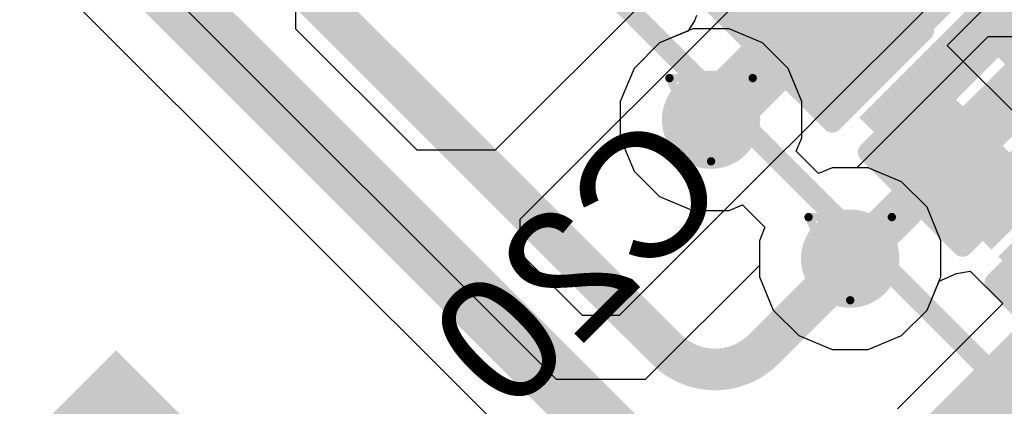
# Model space of a CAD drawing. Header units: inches. Extents: x 0 to 12.2, y 0 to 7.
# Tile 78 of 154: x 2.1429 to 2.3794, y 2.4932 to 2.5861. Entities that reach past the tile are written whole.
import ezdxf

# ---------------------------------------------------------------- set-up
doc = ezdxf.new("R2010")
doc.units = ezdxf.units.IN
doc.header["$MEASUREMENT"] = 0
for name, color, linetype in [('Bottom Layer', 5, 'Continuous'), ('Bottom Overlay', 54, 'Continuous'), ('Bottom Paste', 16, 'Continuous'), ('Bottom Solder', 6, 'Continuous'), ('Drill Drawing', 1, 'Continuous'), ('Layer 1', 16, 'Continuous'), ('Layer 2', 76, 'Continuous'), ('Top Layer', 1, 'Continuous'), ('Top Overlay', 2, 'Continuous'), ('Top Paste', 8, 'Continuous'), ('Top Solder', 216, 'Continuous'), ('Via Holes', 16, 'Continuous')]:
    doc.layers.add(name, color=color, linetype=linetype)
doc.styles.add('Arial', font='txt', dxfattribs={"height": 0.2})

# ---------------------------------------------------------------- blocks, each defined once
blk = doc.blocks.new('LQFP_128_EP_14_14__28')
at = {"layer": 'Top Layer'}
for points in [[(-0.03543, 0.26967), (-0.04331, 0.26967), (-0.04331, 0.32873), (-0.03543, 0.32873)], [(-0.01968, 0.26967), (-0.02756, 0.26967), (-0.02756, 0.32873), (-0.01968, 0.32873)], [(-0.00393, 0.26967), (-0.01181, 0.26967), (-0.01181, 0.32873), (-0.00393, 0.32873)], [(0.01181, 0.26967), (0.00393, 0.26967), (0.00393, 0.32873), (0.01181, 0.32873)], [(0.02756, 0.26967), (0.01968, 0.26967), (0.01968, 0.32873), (0.02756, 0.32873)], [(-0.09842, -0.09842), (-0.09842, 0.09842), (0.09842, 0.09842), (0.09842, -0.09842)]]:
    blk.add_hatch(color=1, dxfattribs=at).paths.add_polyline_path(points)
at = {"layer": 'Top Paste'}
for points in [[(-0.03543, 0.26967), (-0.04331, 0.26967), (-0.04331, 0.32873), (-0.03543, 0.32873)], [(-0.01968, 0.26967), (-0.02756, 0.26967), (-0.02756, 0.32873), (-0.01968, 0.32873)], [(-0.00393, 0.26967), (-0.01181, 0.26967), (-0.01181, 0.32873), (-0.00393, 0.32873)], [(0.01181, 0.26967), (0.00393, 0.26967), (0.00393, 0.32873), (0.01181, 0.32873)], [(0.02756, 0.26967), (0.01968, 0.26967), (0.01968, 0.32873), (0.02756, 0.32873)], [(-0.09842, -0.09842), (-0.09842, 0.09842), (0.09842, 0.09842), (0.09842, -0.09842)]]:
    blk.add_hatch(color=8, dxfattribs=at).paths.add_polyline_path(points)
at = {"layer": 'Top Solder'}
for points in [[(-0.03268, 0.26692), (-0.04606, 0.26692), (-0.04606, 0.33148), (-0.03268, 0.33148)], [(-0.01693, 0.26692), (-0.03031, 0.26692), (-0.03031, 0.33148), (-0.01693, 0.33148)], [(-0.00118, 0.26692), (-0.01456, 0.26692), (-0.01456, 0.33148), (-0.00118, 0.33148)], [(0.01456, 0.26692), (0.00118, 0.26692), (0.00118, 0.33148), (0.01456, 0.33148)], [(0.03031, 0.26692), (0.01693, 0.26692), (0.01693, 0.33148), (0.03031, 0.33148)], [(0.04606, 0.26692), (0.03268, 0.26692), (0.03268, 0.33148), (0.04606, 0.33148)], [(-0.10118, -0.10118), (-0.10118, 0.10118), (0.10118, 0.10118), (0.10118, -0.10118)]]:
    blk.add_hatch(color=216, dxfattribs=at).paths.add_polyline_path(points)
at = {"layer": 'Top Overlay', "const_width": 0.005}
blk.add_lwpolyline([(-0.24606, 0.24606), (0.24606, 0.24606)], dxfattribs=at)
blk = doc.blocks.new('C___0402_B_328')
at = {"layer": 'Bottom Layer'}
for points in [[(-0.0095, 0.0125), (-0.0095, -0.0125), (-0.0275, -0.0125), (-0.0275, 0.0125)], [(0.0275, 0.0125), (0.0275, -0.0125), (0.0095, -0.0125), (0.0095, 0.0125)]]:
    blk.add_hatch(color=5, dxfattribs=at).paths.add_polyline_path(points)
at = {"layer": 'Bottom Paste'}
for points in [[(-0.0095, 0.0125), (-0.0095, -0.0125), (-0.0275, -0.0125), (-0.0275, 0.0125)], [(0.0275, 0.0125), (0.0275, -0.0125), (0.0095, -0.0125), (0.0095, 0.0125)]]:
    blk.add_hatch(color=16, dxfattribs=at).paths.add_polyline_path(points)
at = {"layer": 'Bottom Solder'}
for points in [[(-0.00714, 0.01486), (-0.00714, -0.01486), (-0.02986, -0.01486), (-0.02986, 0.01486)], [(0.02986, 0.01486), (0.02986, -0.01486), (0.00714, -0.01486), (0.00714, 0.01486)]]:
    blk.add_hatch(color=6, dxfattribs=at).paths.add_polyline_path(points)
at = {"layer": 'Bottom Overlay', "const_width": 0.005}
for points in [[(-0.011, 0.016), (-0.031, 0.016)], [(-0.031, -0.016), (-0.031, 0.016)], [(0.031, 0.016), (0.011, 0.016)], [(0.031, -0.016), (0.031, 0.016)], [(-0.011, -0.016), (-0.031, -0.016)], [(0.031, -0.016), (0.011, -0.016)]]:
    blk.add_lwpolyline(points, dxfattribs=at)
at = {"layer": 'Bottom Overlay', "const_width": 0.0025}
for points in [[(-0.03225, 0.016, 1), (-0.02975, 0.016, 1)], [(-0.03225, 0.016, 1), (-0.02975, 0.016, 1)], [(-0.01225, 0.016, 1), (-0.00975, 0.016, 1)], [(0.00975, 0.016, 1), (0.01225, 0.016, 1)], [(0.02975, 0.016, 1), (0.03225, 0.016, 1)], [(0.02975, 0.016, 1), (0.03225, 0.016, 1)], [(-0.03225, -0.016, 1), (-0.02975, -0.016, 1)], [(-0.03225, -0.016, 1), (-0.02975, -0.016, 1)], [(-0.01225, -0.016, 1), (-0.00975, -0.016, 1)], [(0.00975, -0.016, 1), (0.01225, -0.016, 1)], [(0.02975, -0.016, 1), (0.03225, -0.016, 1)], [(0.02975, -0.016, 1), (0.03225, -0.016, 1)]]:
    blk.add_lwpolyline(points, format="xyb", close=True, dxfattribs=at)
blk = doc.blocks.new('C___0402_B_329')
at = {"layer": 'Bottom Layer'}
for points in [[(-0.0095, 0.0125), (-0.0095, -0.0125), (-0.0275, -0.0125), (-0.0275, 0.0125)], [(0.0275, 0.0125), (0.0275, -0.0125), (0.0095, -0.0125), (0.0095, 0.0125)]]:
    blk.add_hatch(color=5, dxfattribs=at).paths.add_polyline_path(points)
at = {"layer": 'Bottom Paste'}
for points in [[(-0.0095, 0.0125), (-0.0095, -0.0125), (-0.0275, -0.0125), (-0.0275, 0.0125)], [(0.0275, 0.0125), (0.0275, -0.0125), (0.0095, -0.0125), (0.0095, 0.0125)]]:
    blk.add_hatch(color=16, dxfattribs=at).paths.add_polyline_path(points)
at = {"layer": 'Bottom Solder'}
for points in [[(-0.00714, 0.01486), (-0.00714, -0.01486), (-0.02986, -0.01486), (-0.02986, 0.01486)], [(0.02986, 0.01486), (0.02986, -0.01486), (0.00714, -0.01486), (0.00714, 0.01486)]]:
    blk.add_hatch(color=6, dxfattribs=at).paths.add_polyline_path(points)
at = {"layer": 'Bottom Overlay', "const_width": 0.005}
for points in [[(-0.011, 0.016), (-0.031, 0.016)], [(-0.031, -0.016), (-0.031, 0.016)], [(0.031, 0.016), (0.011, 0.016)], [(0.031, -0.016), (0.031, 0.016)], [(-0.011, -0.016), (-0.031, -0.016)], [(0.031, -0.016), (0.011, -0.016)]]:
    blk.add_lwpolyline(points, dxfattribs=at)
at = {"layer": 'Bottom Overlay', "const_width": 0.0025}
for points in [[(-0.03225, 0.016, 1), (-0.02975, 0.016, 1)], [(-0.03225, 0.016, 1), (-0.02975, 0.016, 1)], [(-0.01225, 0.016, 1), (-0.00975, 0.016, 1)], [(0.00975, 0.016, 1), (0.01225, 0.016, 1)], [(0.02975, 0.016, 1), (0.03225, 0.016, 1)], [(0.02975, 0.016, 1), (0.03225, 0.016, 1)], [(-0.03225, -0.016, 1), (-0.02975, -0.016, 1)], [(-0.03225, -0.016, 1), (-0.02975, -0.016, 1)], [(-0.01225, -0.016, 1), (-0.00975, -0.016, 1)], [(0.00975, -0.016, 1), (0.01225, -0.016, 1)], [(0.02975, -0.016, 1), (0.03225, -0.016, 1)], [(0.02975, -0.016, 1), (0.03225, -0.016, 1)]]:
    blk.add_lwpolyline(points, format="xyb", close=True, dxfattribs=at)
blk = doc.blocks.new('C___0603_B_334')
at = {"layer": 'Bottom Layer'}
for points in [[(-0.045, -0.0175), (-0.045, 0.0175), (-0.015, 0.0175), (-0.015, -0.0175)], [(0.015, -0.0175), (0.015, 0.0175), (0.045, 0.0175), (0.045, -0.0175)]]:
    blk.add_hatch(color=5, dxfattribs=at).paths.add_polyline_path(points)
at = {"layer": 'Bottom Paste'}
for points in [[(-0.045, -0.0175), (-0.045, 0.0175), (-0.015, 0.0175), (-0.015, -0.0175)], [(0.015, -0.0175), (0.015, 0.0175), (0.045, 0.0175), (0.045, -0.0175)]]:
    blk.add_hatch(color=16, dxfattribs=at).paths.add_polyline_path(points)
at = {"layer": 'Bottom Solder'}
for points in [[(-0.04736, -0.01986), (-0.04736, 0.01986), (-0.01264, 0.01986), (-0.01264, -0.01986)], [(0.01264, -0.01986), (0.01264, 0.01986), (0.04736, 0.01986), (0.04736, -0.01986)]]:
    blk.add_hatch(color=6, dxfattribs=at).paths.add_polyline_path(points)
at = {"layer": 'Bottom Overlay', "const_width": 0.005}
for points in [[(-0.018, 0.021), (-0.049, 0.021)], [(-0.049, -0.021), (-0.049, 0.021)], [(0.049, 0.021), (0.018, 0.021)], [(0.049, -0.021), (0.049, 0.021)], [(-0.018, -0.021), (-0.049, -0.021)], [(0.049, -0.021), (0.018, -0.021)]]:
    blk.add_lwpolyline(points, dxfattribs=at)
at = {"layer": 'Bottom Overlay', "const_width": 0.0025}
for points in [[(-0.05025, 0.021, 1), (-0.04775, 0.021, 1)], [(-0.05025, 0.021, 1), (-0.04775, 0.021, 1)], [(-0.01925, 0.021, 1), (-0.01675, 0.021, 1)], [(0.01675, 0.021, 1), (0.01925, 0.021, 1)], [(0.04775, 0.021, 1), (0.05025, 0.021, 1)], [(0.04775, 0.021, 1), (0.05025, 0.021, 1)], [(-0.05025, -0.021, 1), (-0.04775, -0.021, 1)], [(-0.05025, -0.021, 1), (-0.04775, -0.021, 1)], [(-0.01925, -0.021, 1), (-0.01675, -0.021, 1)], [(0.01675, -0.021, 1), (0.01925, -0.021, 1)], [(0.04775, -0.021, 1), (0.05025, -0.021, 1)], [(0.04775, -0.021, 1), (0.05025, -0.021, 1)]]:
    blk.add_lwpolyline(points, format="xyb", close=True, dxfattribs=at)

msp = doc.modelspace()

# ---------------------------------------------------------------- hatches: boundary and pattern name
at = {"layer": 'Bottom Layer'}
h = msp.add_hatch(color=5, dxfattribs=at)
edge = h.paths.add_edge_path()
edge.add_arc((2.30899, 2.56206), 0.01181, 0, 360)
h = msp.add_hatch(color=5, dxfattribs=at)
edge = h.paths.add_edge_path()
edge.add_arc((2.3424, 2.52866), 0.01181, 0, 360)
at = {"layer": 'Layer 1'}
h = msp.add_hatch(color=16, dxfattribs=at)
edge = h.paths.add_edge_path()
edge.add_arc((2.30899, 2.56206), 0.01181, 0, 360)
h = msp.add_hatch(color=16, dxfattribs=at)
edge = h.paths.add_edge_path()
edge.add_arc((2.3424, 2.52866), 0.01181, 0, 360)
at = {"layer": 'Layer 2'}
h = msp.add_hatch(color=76, dxfattribs=at)
edge = h.paths.add_edge_path()
edge.add_arc((2.30899, 2.56206), 0.01181, 0, 360)
h = msp.add_hatch(color=76, dxfattribs=at)
edge = h.paths.add_edge_path()
edge.add_arc((2.3424, 2.52866), 0.01181, 0, 360)
at = {"layer": 'Top Layer'}
h = msp.add_hatch(color=1, dxfattribs=at)
edge = h.paths.add_edge_path()
edge.add_arc((2.30899, 2.56206), 0.01181, 0, 360)
h = msp.add_hatch(color=1, dxfattribs=at)
edge = h.paths.add_edge_path()
edge.add_arc((2.3424, 2.52866), 0.01181, 0, 360)
at = {"layer": 'Via Holes'}
h = msp.add_hatch(color=7, dxfattribs=at)
edge = h.paths.add_edge_path()
edge.add_arc((2.30899, 2.56206), 0.00591, 0, 360)
h = msp.add_hatch(color=7, dxfattribs=at)
edge = h.paths.add_edge_path()
edge.add_arc((2.3424, 2.52866), 0.00591, 0, 360)

# ---------------------------------------------------------------- linework, layer by layer
at = {"layer": 'Bottom Layer'}
for p, q in [((2.07018, 2.6761), (2.43594, 2.31034)), ((2.3657, 2.57988), (2.37381, 2.58798)), ((2.39628, 2.54931), (2.3657, 2.57988))]:
    msp.add_line(p, q, dxfattribs=at)
for points, const_width in [([(2.02386, 2.78129), (2.29824, 2.50691)], 0.01), ([(2.07791, 2.69361), (2.45775, 2.31377)], 0.015), ([(2.30038, 2.61734), (2.32796, 2.58975)], 0.015), ([(2.3092, 2.56206), (2.33293, 2.58579)], 0.015), ([(2.36268, 2.54826), (2.36693, 2.55178)], 0.01), ([(2.34273, 2.52832), (2.36268, 2.54826)], 0.01), ([(2.32162, 2.50688), (2.3429, 2.52815)], 0.01), ([(2.35158, 2.47078), (2.3982, 2.5174)], 0.015), ([(2.29824, 2.50691), (2.29824, 2.50691)], 0.01)]:
    msp.add_lwpolyline(points, dxfattribs=dict(at, const_width=const_width))
for points, const_width in [([(2.32421, 2.58975, 1), (2.33171, 2.58975, 1)], 0.0075), ([(2.32918, 2.58579, 1), (2.33668, 2.58579, 1)], 0.0075), ([(2.30545, 2.56206, 1), (2.31295, 2.56206, 1)], 0.0075), ([(2.36443, 2.55178, 1), (2.36943, 2.55178, 1)], 0.005), ([(2.36018, 2.54826, 1), (2.36518, 2.54826, 1)], 0.005), ([(2.36018, 2.54826, 1), (2.36518, 2.54826, 1)], 0.005), ([(2.34023, 2.52832, 1), (2.34523, 2.52832, 1)], 0.005), ([(2.3404, 2.52815, 1), (2.3454, 2.52815, 1)], 0.005), ([(2.29574, 2.50691, 1), (2.30074, 2.50691, 1)], 0.005), ([(2.29574, 2.50691, 1), (2.30074, 2.50691, 1)], 0.005), ([(2.29574, 2.50691, 1), (2.30074, 2.50691, 1)], 0.005), ([(2.29574, 2.50691, 1), (2.30074, 2.50691, 1)], 0.005), ([(2.31912, 2.50688, 1), (2.32412, 2.50688, 1)], 0.005), ([(2.31912, 2.50688, 1), (2.32412, 2.50688, 1)], 0.005)]:
    msp.add_lwpolyline(points, format="xyb", close=True, dxfattribs=dict(at, const_width=const_width))
at = {"layer": 'Bottom Layer', "const_width": 0.01}
msp.add_lwpolyline([(2.32162, 2.50688, -0.415859), (2.29824, 2.50691)], format="xyb", dxfattribs=at)
at = {"layer": 'Drill Drawing', "const_width": 0.002}
for points in [[(2.29899, 2.57206), (2.31899, 2.57206)], [(2.29899, 2.57206), (2.30899, 2.55206)], [(2.30899, 2.55206), (2.31899, 2.57206)], [(2.3324, 2.53866), (2.3524, 2.53866)], [(2.3324, 2.53866), (2.3424, 2.51866)], [(2.3424, 2.51866), (2.3524, 2.53866)]]:
    msp.add_lwpolyline(points, dxfattribs=at)
at = {"layer": 'Drill Drawing', "const_width": 0.001}
for points in [[(2.29849, 2.57206, 1), (2.29949, 2.57206, 1)], [(2.29849, 2.57206, 1), (2.29949, 2.57206, 1)], [(2.31849, 2.57206, 1), (2.31949, 2.57206, 1)], [(2.31849, 2.57206, 1), (2.31949, 2.57206, 1)], [(2.30849, 2.55206, 1), (2.30949, 2.55206, 1)], [(2.30849, 2.55206, 1), (2.30949, 2.55206, 1)], [(2.3319, 2.53866, 1), (2.3329, 2.53866, 1)], [(2.3319, 2.53866, 1), (2.3329, 2.53866, 1)], [(2.3519, 2.53866, 1), (2.3529, 2.53866, 1)], [(2.3519, 2.53866, 1), (2.3529, 2.53866, 1)], [(2.3419, 2.51866, 1), (2.3429, 2.51866, 1)], [(2.3419, 2.51866, 1), (2.3429, 2.51866, 1)]]:
    msp.add_lwpolyline(points, format="xyb", close=True, dxfattribs=at)
at = {"layer": 'Layer 1'}
for p, q in [((2.30465, 2.58387), (2.29664, 2.58055)), ((2.31333, 2.58387), (2.30465, 2.58387)), ((2.32135, 2.58055), (2.31333, 2.58387)), ((2.29664, 2.58055), (2.2905, 2.57441)), ((2.32748, 2.57441), (2.32135, 2.58055)), ((2.2905, 2.57441), (2.28718, 2.5664)), ((2.3308, 2.5664), (2.32748, 2.57441)), ((2.28718, 2.5664), (2.28718, 2.55772)), ((2.3308, 2.55772), (2.3308, 2.5664)), ((2.28718, 2.55772), (2.2905, 2.5497)), ((2.32946, 2.55448), (2.3308, 2.55772)), ((2.33482, 2.54913), (2.32946, 2.55448)), ((2.2905, 2.5497), (2.29664, 2.54357)), ((2.33806, 2.55047), (2.33482, 2.54913)), ((2.34673, 2.55047), (2.33806, 2.55047)), ((2.35475, 2.54715), (2.34673, 2.55047)), ((2.36089, 2.54101), (2.35475, 2.54715)), ((2.29664, 2.54357), (2.30465, 2.54025)), ((2.30465, 2.54025), (2.31333, 2.54025)), ((2.31333, 2.54025), (2.31657, 2.54159)), ((2.31657, 2.54159), (2.32193, 2.53623)), ((2.36421, 2.53299), (2.36089, 2.54101)), ((2.32193, 2.53623), (2.32059, 2.53299)), ((2.32059, 2.53299), (2.32059, 2.52432)), ((2.36421, 2.52432), (2.36421, 2.53299)), ((2.32059, 2.52432), (2.32391, 2.5163)), ((2.36089, 2.5163), (2.36421, 2.52432)), ((2.32391, 2.5163), (2.33004, 2.51017)), ((2.35475, 2.51017), (2.36089, 2.5163)), ((2.33004, 2.51017), (2.33806, 2.50684)), ((2.34673, 2.50684), (2.35475, 2.51017)), ((2.33806, 2.50684), (2.34673, 2.50684))]:
    msp.add_line(p, q, dxfattribs=at)
at = {"layer": 'Layer 2'}
for p, q in [((2.3859, 2.68351), (2.25714, 2.55475)), ((2.26317, 2.53816), (2.39221, 2.6672)), ((2.13832, 2.6332), (2.27181, 2.49971)), ((2.20928, 2.58386), (2.20928, 2.60298)), ((2.36476, 2.59285), (2.33319, 2.56128)), ((2.23839, 2.55475), (2.20928, 2.58386)), ((2.344, 2.55047), (2.37557, 2.58204)), ((2.37557, 2.58204), (2.39254, 2.58204)), ((2.33316, 2.56123), (2.32162, 2.5497)), ((2.33319, 2.56128), (2.33316, 2.56123)), ((2.25714, 2.55475), (2.23839, 2.55475)), ((2.32162, 2.5497), (2.30982, 2.5379)), ((2.34673, 2.55047), (2.344, 2.55047)), ((2.35475, 2.54715), (2.34673, 2.55047)), ((2.36089, 2.54101), (2.35475, 2.54715)), ((2.36421, 2.53299), (2.36089, 2.54101)), ((2.26317, 2.52997), (2.26317, 2.53816)), ((2.30977, 2.53786), (2.28691, 2.515)), ((2.30982, 2.5379), (2.30977, 2.53786)), ((2.36421, 2.52432), (2.36421, 2.53299)), ((2.27814, 2.515), (2.26317, 2.52997)), ((2.29324, 2.49971), (2.32059, 2.52705)), ((2.32059, 2.52705), (2.32059, 2.52432)), ((2.32059, 2.52432), (2.32391, 2.5163)), ((2.36089, 2.5163), (2.36421, 2.52432)), ((2.32391, 2.5163), (2.33004, 2.51017)), ((2.35475, 2.51017), (2.36089, 2.5163)), ((2.2833, 2.515), (2.27814, 2.515)), ((2.28691, 2.515), (2.2833, 2.515)), ((2.33004, 2.51017), (2.33806, 2.50684)), ((2.34673, 2.50684), (2.35475, 2.51017)), ((2.33806, 2.50684), (2.34673, 2.50684)), ((2.27181, 2.49971), (2.29324, 2.49971))]:
    msp.add_line(p, q, dxfattribs=at)
at = {"layer": 'Top Layer'}
for p, q in [((2.30551, 2.58708), (2.30502, 2.58585)), ((2.30502, 2.58585), (2.30339, 2.58335)), ((2.30339, 2.58335), (2.29664, 2.58055)), ((2.29664, 2.58055), (2.2905, 2.57441)), ((2.2905, 2.57441), (2.28718, 2.5664)), ((2.28718, 2.5664), (2.28718, 2.55772)), ((2.28718, 2.55772), (2.2905, 2.5497)), ((2.2905, 2.5497), (2.29664, 2.54357)), ((2.29664, 2.54357), (2.30465, 2.54025)), ((2.30465, 2.54025), (2.31333, 2.54025)), ((2.31333, 2.54025), (2.31657, 2.54159)), ((2.31657, 2.54159), (2.32193, 2.53623)), ((2.32193, 2.53623), (2.32059, 2.53299)), ((2.32059, 2.53299), (2.32059, 2.52432)), ((2.36795, 2.52506), (2.37121, 2.5257)), ((2.37121, 2.5257), (2.37906, 2.51785)), ((2.32059, 2.52432), (2.32391, 2.5163)), ((2.36089, 2.5163), (2.36376, 2.52325)), ((2.36376, 2.52325), (2.36795, 2.52506)), ((2.32391, 2.5163), (2.33004, 2.51017)), ((2.37906, 2.51785), (2.35379, 2.49259)), ((2.35475, 2.51017), (2.36089, 2.5163)), ((2.33004, 2.51017), (2.33806, 2.50684)), ((2.34673, 2.50684), (2.35475, 2.51017)), ((2.33806, 2.50684), (2.34673, 2.50684))]:
    msp.add_line(p, q, dxfattribs=at)
at = {"layer": 'Top Layer', "const_width": 0.007}
for points in [[(2.30899, 2.56206), (2.34987, 2.60294)], [(2.3424, 2.52866), (2.38328, 2.56953)], [(2.35158, 2.47091), (2.41667, 2.536)]]:
    msp.add_lwpolyline(points, dxfattribs=at)
at = {"layer": 'Top Layer', "const_width": 0.0035}
for points in [[(2.30724, 2.56206, 1), (2.31074, 2.56206, 1)], [(2.34065, 2.52866, 1), (2.34415, 2.52866, 1)]]:
    msp.add_lwpolyline(points, format="xyb", close=True, dxfattribs=at)

# ---------------------------------------------------------------- block references
for name, p, rotation in [('LQFP_128_EP_14_14__28', (2.16614, 2.36353), 315), ('C___0603_B_334', (2.3579, 2.61096), 225), ('C___0402_B_329', (2.38001, 2.56486), 225), ('C___0402_B_328', (2.41038, 2.53349), 225)]:
    msp.add_blockref(name, p, dxfattribs=dict(rotation=rotation))

# ---------------------------------------------------------------- texts
at = {"layer": 'Bottom Overlay', "style": 'Arial', "text_generation_flag": 2}
msp.add_text('C20', height=0.03, rotation=45, dxfattribs=at).set_placement((2.31482, 2.54475))

doc.saveas('drawing.dxf')
